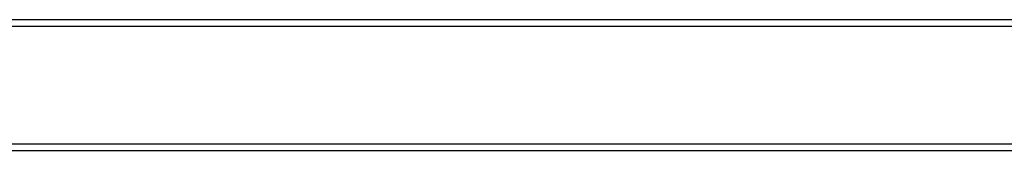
# Model space of a CAD drawing. Header units: millimetres. Extents: x -165 to 165, y -140 to 140.
# Tile 37 of 38: x 75 to 105, y 120 to 124. Entities that reach past the tile are written whole.
import ezdxf

# ---------------------------------------------------------------- set-up
doc = ezdxf.new("R2010")
doc.units = ezdxf.units.MM
doc.header["$MEASUREMENT"] = 0
doc.layers.add('Predefinito', color=5, linetype='Continuous')

# ---------------------------------------------------------------- blocks, each defined once
blk = doc.blocks.new('(#617) SUMATRA')
at = {"layer": 'Predefinito', "extrusion": (0, 1, 0)}
for points in [[(-64, 59.8), (-164.793, 59.8)], [(-164.596, 54.175), (-64, 37.702)], [(-164.629, 53.977), (-64, 37.499)], [(-64, 37.499), (-163.782, 53.839)], [(-163.54, 55.319), (-64, 39.019)], [(-64, 39.019), (-163.54, 55.319)], [(-163.782, 53.839), (-64, 37.499)], [(-64, 39.019), (-163.54, 55.319)], [(160.8, 4.944), (-164.771, 59.165)], [(-164.724, 58.954), (160.767, 4.747)], [(160.767, 4.747), (-164.724, 58.954)]]:
    blk.add_lwpolyline(points, dxfattribs=at)
at = {"layer": 'Predefinito'}
for points in [[(64, 124), (131.475, 124)], [(64, 123.8), (164.793, 123.8)], [(164.793, 120.2), (-160.8, 120.2)], [(164.793, 120), (-160.8, 120)]]:
    blk.add_lwpolyline(points, dxfattribs=at)
blk = doc.blocks.new('(#609) Assem1')
at = {"layer": 'Predefinito'}
blk.add_blockref('(#617) SUMATRA', (0, 0), dxfattribs=at)

msp = doc.modelspace()

# ---------------------------------------------------------------- block references
at = {"layer": 'Predefinito'}
msp.add_blockref('(#609) Assem1', (0, 0), dxfattribs=at)

doc.saveas('drawing.dxf')
